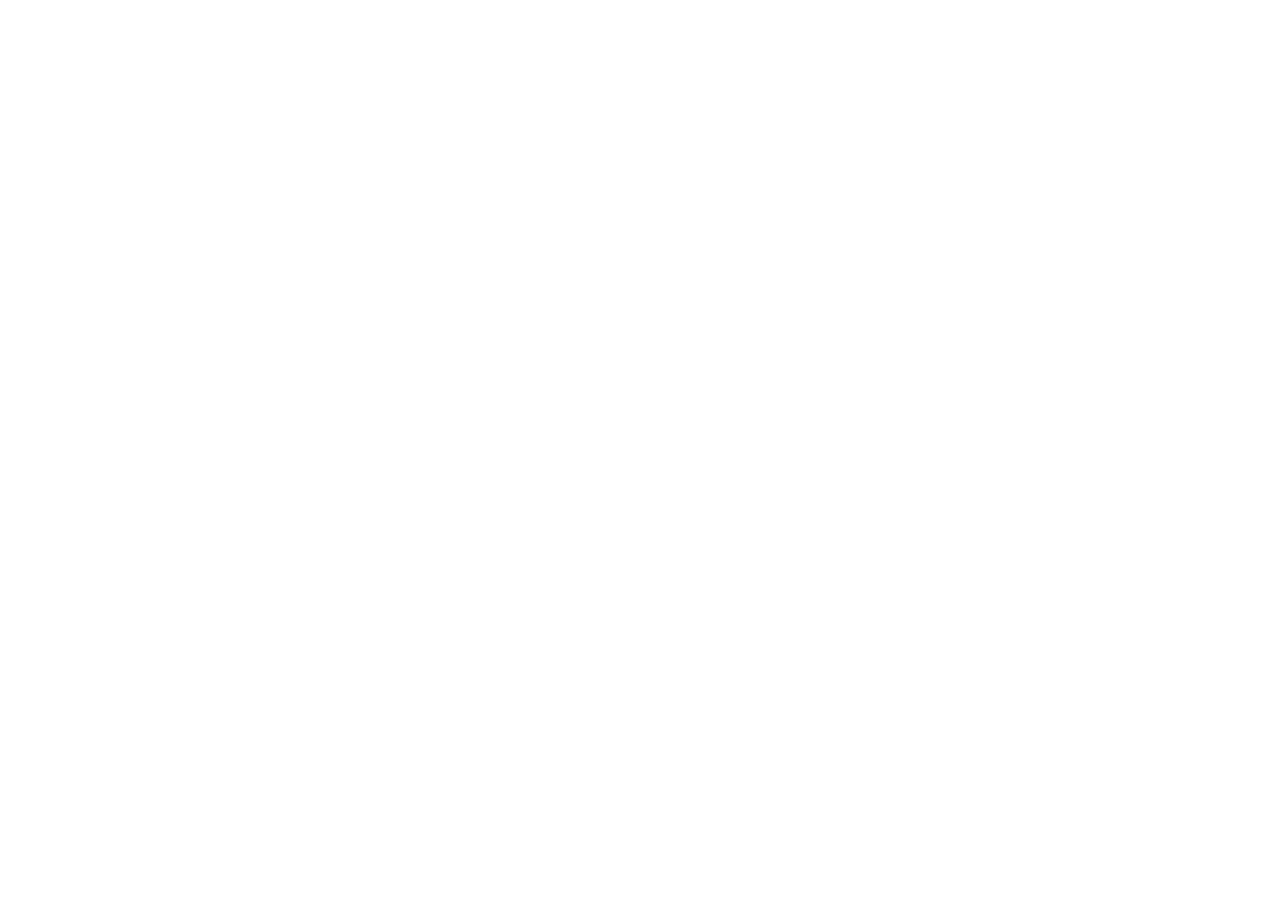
# Model space of a CAD drawing. Header units: millimetres. Extents: x -158258 to 126254, y -16359 to 60195.
# Tile 165 of 173: x -67352 to -53223, y 12702 to 22674. Entities that reach past the tile are written whole.
import ezdxf

# ---------------------------------------------------------------- set-up
doc = ezdxf.new("R2010")
doc.units = ezdxf.units.MM
doc.header["$LTSCALE"] = 0.1
doc.header["$MEASUREMENT"] = 0
doc.layers.add('Dominos CV Raman - X base$0$I-TXT-DETAIL', color=201, linetype='Continuous', lineweight=5)
doc.layers.add('NOTE_250', color=4, linetype='Continuous', lineweight=5)
doc.styles.add('250_PT_15', font='SIMPLEX.shx', dxfattribs={"width": 0.7, "height": 375})
doc.styles.add('Dominos Jalandhar - Xbase$0$50', font='arial.ttf', dxfattribs={"height": 75})

msp = doc.modelspace()

# ---------------------------------------------------------------- texts
at = {"layer": 'Dominos CV Raman - X base$0$I-TXT-DETAIL', "lineweight": 0, "ltscale": 100, "insert": (-80629.2, 22347.9), "char_height": 75, "attachment_point": 7, "style": 'Dominos Jalandhar - Xbase$0$50'}
msp.add_mtext_dynamic_manual_height_columns("\\pi174.07709;COLD ROOM\\P\\pi352.80321;8'X10'", width=981.152, gutter_width=381, heights=[0], dxfattribs=at)
at = {"layer": 'Dominos CV Raman - X base$0$I-TXT-DETAIL', "lineweight": 0, "ltscale": 100, "insert": (-85982.7, 17995), "char_height": 75, "width": 1722.338, "attachment_point": 7, "style": 'Dominos Jalandhar - Xbase$0$50'}
msp.add_mtext('\\pi578.40964;PROVISION \\P\\pi663.2067;OF PMX\\P\\pi626.29504;MACHINE', dxfattribs=at)
at = {"layer": 'NOTE_250', "insert": (-82515.1, 13789.5), "char_height": 250, "width": 2085.833, "attachment_point": 1, "style": '250_PT_15'}
msp.add_mtext('\\pi67.52444;{\\fArial|b0|i0|c0|p34;THIS SIDE FOOD \\P\\pi616.87642;COURT}', dxfattribs=at)

doc.saveas('drawing.dxf')
